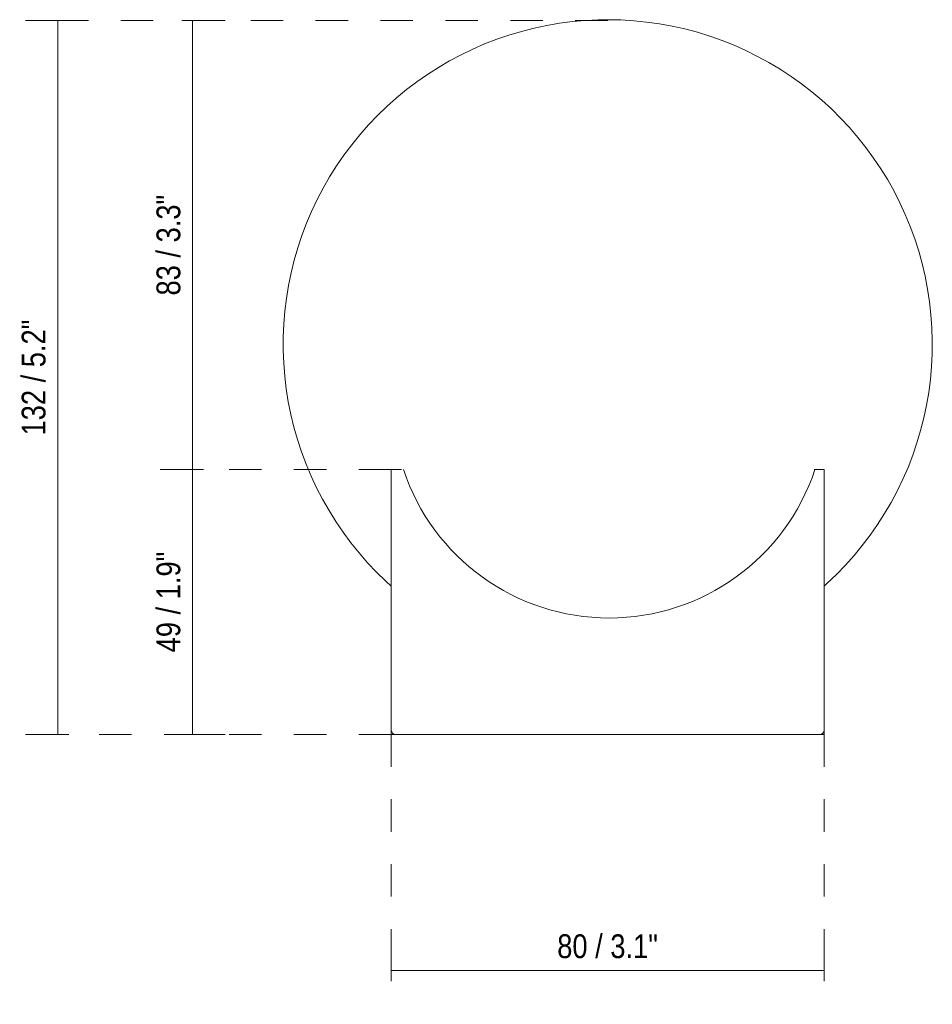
# Model space of a CAD drawing. Header units: millimetres. Extents: x -6696 to -5737, y -50 to 6679.
# Tile 1 of 4: x -6696 to -6527, y -50 to 132. Entities that reach past the tile are written whole.
import ezdxf

# ---------------------------------------------------------------- set-up
doc = ezdxf.new("R2010")
doc.units = ezdxf.units.MM
doc.linetypes.add('Dash', pattern=[12, 6, -6])
for name, color, linetype, lineweight in [('Cotas', 7, 'Continuous', 9), ('Cotas-2', 7, 'Continuous', 9), ('Lighthing Fixture Dim Black SOL', 7, 'Continuous', 9), ('Luminarias', 7, 'Continuous', 20)]:
    doc.layers.add(name, color=color, linetype=linetype, lineweight=lineweight)
doc.layers.add('Lighthing Fixture Dim Grey Dash', color=7, linetype='Dash', lineweight=9, true_color=0xd2d2d2)
doc.styles.add('Arial Narrow', font='ARIALN.TTF', dxfattribs={"height": 4.4})
doc.dimstyles.new('FARO_-_2_2mm_Arial_Narrow_mm_Inch_Left', dxfattribs={"dimscale": 304.8, "dimtxt": 4.503096, "dimasz": 0, "dimexe": 0.019685, "dimexo": 0.0625, "dimgap": 0.003281, "dimtad": 1, "dimdec": 0, "dimzin": 0, "dimdsep": 46, "dimtxsty": 'Arial Narrow', "dimblk1": 'NONE', "dimblk2": 'NONE', "dimsah": 1, "dimcen": 0.09, "dimadec": 0, "dimazin": 0, "dimtfac": 1, "dimtdec": 4, "dimtix": 1, "dimtmove": 0, "dimatfit": 3, "dimfxl": 0.006562, "dimfxlon": 1, "dimtvp": 1, "dimtolj": 1, "dimtzin": 0, "dimarcsym": 2})

# ---------------------------------------------------------------- blocks, each defined once
blk = doc.blocks.new('63503 - 68610 AMELIA White ceiling lamp-493526-Alzado_PDF')
at = {"layer": 'Luminarias'}
for p, q in [((-6627.4, 0.8), (-6627.4, 48.97)), ((-6627.4, 48.97), (-6625.54, 48.97)), ((-6547.4, 48.97), (-6549.23, 48.97)), ((-6547.4, 0.8), (-6547.4, 48.97)), ((-6627.4, 0.8), (-6627.4, 0)), ((-6547.4, 0), (-6547.4, 0.8)), ((-6627.4, 0), (-6626.6, 0)), ((-6626.6, 0), (-6548.2, 0)), ((-6548.2, 0), (-6547.4, 0))]:
    blk.add_line(p, q, dxfattribs=at)
at = {"layer": 'Luminarias', "flags": 128}
for points in [[(-6627.4, 27.42), (-6628.41, 28.33), (-6630.13, 30), (-6631.78, 31.74), (-6633.36, 33.55), (-6634.86, 35.42), (-6636.29, 37.35), (-6637.64, 39.33), (-6638.91, 41.37), (-6640.1, 43.45), (-6641.21, 45.58), (-6642.23, 47.75), (-6643.16, 49.97), (-6644, 52.21), (-6644.75, 54.49), (-6645.41, 56.8), (-6645.97, 59.13), (-6646.45, 61.49), (-6646.83, 63.86), (-6647.11, 66.24), (-6647.3, 68.63), (-6647.39, 71.03), (-6647.38, 73.43), (-6647.28, 75.83), (-6647.09, 78.22), (-6646.8, 80.6), (-6646.41, 82.97), (-6645.93, 85.32), (-6645.35, 87.65), (-6644.69, 89.96), (-6643.93, 92.23), (-6643.08, 94.48), (-6642.14, 96.69), (-6641.11, 98.86), (-6640, 100.98), (-6638.81, 103.06), (-6637.53, 105.09), (-6636.17, 107.07), (-6634.73, 108.99), (-6633.22, 110.86), (-6631.64, 112.66), (-6629.98, 114.4), (-6628.25, 116.06), (-6626.46, 117.66), (-6624.61, 119.19), (-6622.7, 120.64), (-6620.73, 122.01), (-6618.71, 123.31), (-6616.64, 124.52), (-6614.52, 125.64), (-6612.36, 126.69), (-6610.16, 127.64), (-6607.92, 128.51), (-6605.65, 129.28), (-6603.35, 129.97), (-6601.02, 130.56), (-6598.67, 131.06), (-6596.31, 131.46), (-6593.93, 131.77), (-6591.54, 131.98), (-6589.14, 132.1), (-6587.4, 132.12)], [(-6587.4, 132.12), (-6585, 132.08), (-6582.6, 131.93), (-6580.22, 131.69), (-6577.84, 131.36), (-6575.48, 130.93), (-6573.14, 130.41), (-6570.82, 129.79), (-6568.52, 129.08), (-6566.26, 128.28), (-6564.03, 127.39), (-6561.84, 126.41), (-6559.69, 125.34), (-6557.59, 124.19), (-6555.53, 122.96), (-6553.52, 121.65), (-6551.57, 120.25), (-6549.67, 118.78), (-6547.83, 117.23), (-6546.06, 115.62), (-6544.36, 113.93), (-6542.72, 112.17), (-6541.15, 110.35), (-6539.66, 108.47), (-6538.25, 106.54), (-6536.91, 104.54), (-6535.65, 102.5), (-6534.48, 100.4), (-6533.39, 98.27), (-6532.39, 96.09), (-6531.48, 93.87), (-6530.65, 91.61), (-6529.92, 89.33), (-6529.27, 87.02), (-6528.73, 84.68), (-6528.27, 82.32), (-6527.91, 79.95), (-6527.65, 77.57), (-6527.48, 75.17), (-6527.4, 72.77), (-6527.42, 70.37), (-6527.54, 67.98), (-6527.76, 65.59), (-6528.06, 63.21), (-6528.47, 60.84), (-6528.97, 58.49), (-6529.56, 56.17), (-6530.24, 53.87), (-6531.02, 51.6), (-6531.89, 49.36), (-6532.84, 47.16), (-6533.88, 44.99), (-6535.01, 42.88), (-6536.22, 40.8), (-6537.51, 38.78), (-6538.89, 36.81), (-6540.34, 34.9), (-6541.87, 33.05), (-6543.46, 31.26), (-6545.13, 29.54), (-6546.87, 27.88), (-6547.4, 27.42)]]:
    blk.add_lwpolyline(points, dxfattribs=at)
at = {"layer": 'Luminarias'}
for centre, start, end in [((-6626.6, 0.8), 180, 270), ((-6548.2, 0.8), 270, 360)]:
    blk.add_arc(centre, 0.8, start, end, dxfattribs=at)
blk = doc.blocks.new('DIMBLOCK1-Alzado_PDF')
at = {"layer": 'Cotas-2', "color": 251, "true_color": 0x5b5b5b}
for p, q in [((-6627.4, -43.66), (-6627.4, -37.66)), ((-6547.4, -43.66), (-6547.4, -37.66)), ((-6627.4, -43.66), (-6547.4, -43.66)), ((-6627.4, -43.66), (-6627.4, -45.66)), ((-6547.4, -43.66), (-6547.4, -45.66))]:
    blk.add_line(p, q, dxfattribs=at)
at = {"layer": 'Cotas-2', "color": 0, "insert": (-6596.73, -36.97), "char_height": 4.4, "width": 22.3868, "attachment_point": 1, "line_spacing_factor": 0.974696, "style": 'Arial Narrow'}
blk.add_mtext('80 / 3.1"', dxfattribs=at)
blk = doc.blocks.new('_None')
blk = doc.blocks.new('DIMBLOCK2-Alzado_PDF')
at = {"layer": 'Cotas-2', "color": 251, "true_color": 0x5b5b5b}
for p, q in [((-6664.13, 131.97), (-6666.13, 131.97)), ((-6664.13, 131.97), (-6664.13, 48.97)), ((-6664.13, 131.97), (-6658.13, 131.97)), ((-6664.13, 48.97), (-6670.13, 48.97)), ((-6664.13, 48.97), (-6662.13, 48.97))]:
    blk.add_line(p, q, dxfattribs=at)
at = {"layer": 'Cotas-2', "color": 0, "insert": (-6670.81, 81.14), "char_height": 4.4, "width": 22.3868, "attachment_point": 1, "rotation": 90, "line_spacing_factor": 0.974696, "style": 'Arial Narrow'}
blk.add_mtext('83 / 3.3"', dxfattribs=at)
blk = doc.blocks.new('DIMBLOCK3-Alzado_PDF')
at = {"layer": 'Cotas-2', "color": 251, "true_color": 0x5b5b5b}
for p, q in [((-6664.13, 48.97), (-6670.13, 48.97)), ((-6664.13, 48.97), (-6664.13, 0)), ((-6664.13, 48.97), (-6662.13, 48.97)), ((-6664.13, 0), (-6666.13, 0)), ((-6664.13, 0), (-6658.13, 0))]:
    blk.add_line(p, q, dxfattribs=at)
at = {"layer": 'Cotas-2', "color": 0, "insert": (-6670.81, 15.16), "char_height": 4.4, "width": 22.3868, "attachment_point": 1, "rotation": 90, "line_spacing_factor": 0.974696, "style": 'Arial Narrow'}
blk.add_mtext('49 / 1.9"', dxfattribs=at)
blk = doc.blocks.new('DIMBLOCK4-Alzado_PDF')
at = {"layer": 'Cotas-2', "color": 251, "true_color": 0x5b5b5b}
for p, q in [((-6689.04, 131.97), (-6695.04, 131.97)), ((-6689.04, 131.97), (-6689.04, 0)), ((-6689.04, 131.97), (-6687.04, 131.97)), ((-6689.04, 0), (-6695.04, 0)), ((-6689.04, 0), (-6687.04, 0))]:
    blk.add_line(p, q, dxfattribs=at)
at = {"layer": 'Cotas-2', "color": 0, "insert": (-6695.73, 55.26), "char_height": 4.4, "width": 25.732, "attachment_point": 1, "rotation": 90, "line_spacing_factor": 0.974696, "style": 'Arial Narrow'}
blk.add_mtext('132 / 5.2"', dxfattribs=at)

msp = doc.modelspace()

# ---------------------------------------------------------------- linework, layer by layer
at = {"layer": 'Lighthing Fixture Dim Black SOL'}
msp.add_arc((-6587.13, 61.58), 40.07, 198.3459, 341.6541, dxfattribs=at)
at = {"layer": 'Lighthing Fixture Dim Grey Dash'}
for p, q in [((-6587.4, 131.97), (-6687.4, 131.97)), ((-6627.4, 48.97), (-6662.4, 48.97)), ((-6627.4, 0), (-6687.4, 0)), ((-6627.4, 0), (-6627.4, -45)), ((-6547.4, 0), (-6547.4, -45))]:
    msp.add_line(p, q, dxfattribs=at)

# ---------------------------------------------------------------- block references
at = {"layer": 'Luminarias'}
msp.add_blockref('63503 - 68610 AMELIA White ceiling lamp-493526-Alzado_PDF', (0, 0), dxfattribs=at)

# ---------------------------------------------------------------- dimensions: what is measured, and where the dimension line sits
at = {"layer": 'Cotas', "color": 251, "true_color": 0x5b5b5b}
for base, p1, p2, override, picture, middle in [((-6689.04, 0), (-6687.04, 131.97), (-6687.04, 0), {"dimpost": '<>', "dimfxl": 131.969986}, 'DIMBLOCK4-Alzado_PDF', (-6692.89, 65.98)), ((-6664.13, 48.97), (-6666.13, 131.97), (-6662.13, 48.97), {"dimpost": '<>', "dimfxl": 83.099311}, 'DIMBLOCK2-Alzado_PDF', (-6667.98, 90.47)), ((-6664.13, 0), (-6662.13, 48.97), (-6666.13, 0), {"dimpost": '<>', "dimfxl": 49.130105}, 'DIMBLOCK3-Alzado_PDF', (-6667.98, 24.48))]:
    dim = msp.add_linear_dim(base=base, p1=p1, p2=p2, angle=90, dimstyle='FARO_-_2_2mm_Arial_Narrow_mm_Inch_Left', override=override, dxfattribs=at)
    dim.commit()
    dim.dimension.update_dxf_attribs({"geometry": picture, "text_midpoint": middle})
dim = msp.add_linear_dim(base=(-6547.4, -43.66), p1=(-6627.4, -45.66), p2=(-6547.4, -45.66), dimstyle='FARO_-_2_2mm_Arial_Narrow_mm_Inch_Left', override={"dimpost": '<>', "dimfxl": 80}, dxfattribs=at)
dim.commit()
dim.dimension.update_dxf_attribs({"geometry": 'DIMBLOCK1-Alzado_PDF', "text_midpoint": (-6587.4, -39.81)})

doc.saveas('drawing.dxf')
